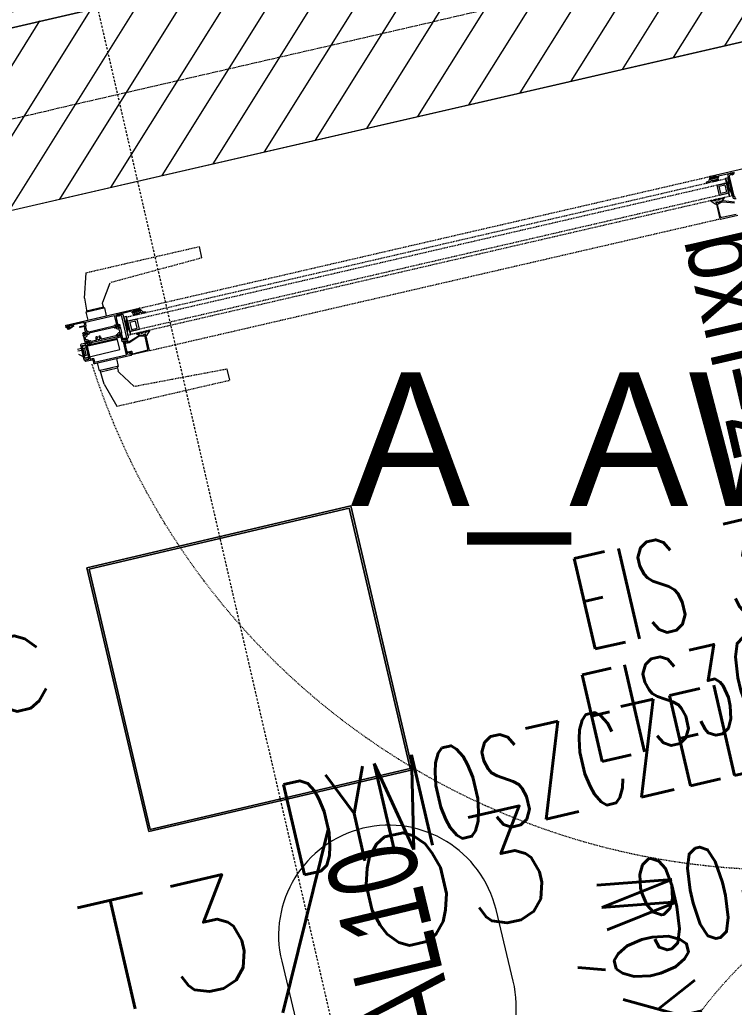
# Model space of a CAD drawing. Header units: millimetres. Extents: x 69081 to 158617, y -37521 to -9534.
# Tile 107 of 256: x 111709 to 111805, y -20181 to -20049. Entities that reach past the tile are written whole.
import ezdxf
from ezdxf.enums import TextEntityAlignment as Align
from ezdxf.lldxf.tags import DXFTag

# ---------------------------------------------------------------- set-up
doc = ezdxf.new("R2010")
doc.units = ezdxf.units.MM
for name, pattern in [('DO', [0.8, 0.6, -0.1, 0, -0.1]), ('DP', [0.5, 0.3, -0.2]), ('KRE-SR', [0.2, 0.12, -0.08])]:
    doc.linetypes.add(name, pattern=pattern)
for name, color, linetype in [('0_oświetlenie', 7, 'Continuous'), ('A-MEB', 8, 'Continuous'), ('A-OSI', 8, 'DO'), ('A-SCI', 7, 'Continuous'), ('AM DRZIW WEWN', 1, 'Continuous'), ('BA_drz', 7, 'Continuous'), ('BA_sym', 7, 'Continuous'), ('BA_txs', 2, 'Continuous'), ('E_Oświetlenie - Numer obwodu', 1, 'Continuous'), ('E_Oświetlenie - Opis', 4, 'Continuous'), ('JS_OLKA KONSTR', 231, 'Continuous'), ('JS_p.poż.', 240, 'Continuous'), ('R-----OP', 1, 'Continuous'), ('R-----WY', 1, 'Continuous'), ('RI-PROFILE', 8, 'Continuous')]:
    doc.layers.add(name, color=color, linetype=linetype)
doc.layers.add('OPIS', color=7, linetype='Continuous', lineweight=25)
doc.layers.get('R-----WY').off()
doc.styles.add('BIKTS', font='bikromsw.shx', dxfattribs={"width": 0.85})
doc.styles.add('ROMANS', font='romans.shx', dxfattribs={"height": 1})
doc.styles.add('SIMPLEX', font='simplex', dxfattribs={"width": 0.85})
doc.styles.add('TableTextStyle', font='txt')
doc.styles.add('WYM--ROMANSSHX-08', font='ROMANS.SHX', dxfattribs={"width": 0.8})
tags = doc.linetypes.add('KRE-DR', pattern=[0.1, 0.06, -0.04]).pattern_tags.tags
tags[6:7] = [DXFTag(74, 4), DXFTag(75, 0), DXFTag(340, '0'), DXFTag(46, 1.0), DXFTag(50, 0.0), DXFTag(44, 0.0), DXFTag(45, 0.0)]
tags[4:5] = [DXFTag(74, 4), DXFTag(75, 0), DXFTag(340, '0'), DXFTag(46, 1.0), DXFTag(50, 0.0), DXFTag(44, 0.0), DXFTag(45, 0.0)]

# ---------------------------------------------------------------- blocks, each defined once
blk = doc.blocks.new('PDKŁ')
for p, q in [((3.9, 12.5), (0, -12.5)), ((0, 12.5), (3.9, -12.5))]:
    blk.add_line(p, q)
blk.add_lwpolyline([(3.9, 12.5), (3.9, -12.5), (0, -12.5), (0, 12.5), (3.9, 12.5)])
blk = doc.blocks.new('drzwi90+50')
at = {"layer": 'RI-PROFILE', "linetype": 'KRE-SR'}
for p, q in [((-8.08, -10.78), (-8.08, -93.57)), ((-7.48, -93.57), (-7.48, -10.78)), ((-12.62, -12.67), (-12.62, -91.67)), ((-6.72, -91.67), (-6.72, -12.67)), ((-18.9, -97.57), (-18.9, -81.94)), ((-17.37, -81.94), (-16.85, -94.68)), ((-2.01, -81.94), (-2.49, -94.68)), ((-0.44, -97.56), (-0.44, -81.94))]:
    blk.add_line(p, q, dxfattribs=at)
at = {"layer": 'RI-PROFILE', "linetype": 'KRE-DR'}
for p, q in [((-18.9, -81.94), (-17.37, -81.94)), ((-0.44, -81.94), (-2.01, -81.94)), ((-14.52, -96.25), (-16.85, -94.68)), ((-4.82, -96.25), (-2.49, -94.68)), ((-13.72, -96.3), (-14.35, -96.32)), ((-13.72, -96.3), (-14.35, -96.32)), ((-13.9, -98.64), (-13.9, -96.3)), ((-13.9, -98.64), (-13.9, -96.3)), ((-12.62, -96.17), (-13.72, -96.17)), ((-13.72, -96.17), (-13.72, -96.3)), ((-13.72, -96.3), (-13.72, -98.65)), ((-6.72, -96.17), (-5.62, -96.17)), ((-5.62, -96.17), (-5.62, -96.3)), ((-5.62, -96.3), (-4.99, -96.32)), ((-5.62, -96.3), (-4.99, -96.32)), ((-5.62, -96.3), (-5.62, -98.65)), ((-5.44, -98.64), (-5.44, -96.3)), ((-5.44, -98.64), (-5.44, -96.3)), ((-15.62, -98.54), (-18.9, -97.57)), ((-13.72, -97.02), (-13.72, -97.92)), ((-3.72, -98.54), (-0.44, -97.56)), ((-15.62, -98.54), (-13.72, -98.65)), ((-15.62, -98.54), (-13.72, -98.65)), ((-13.72, -98.65), (-13.72, -98.77)), ((-13.72, -98.77), (-12.62, -98.77)), ((-5.62, -98.77), (-6.72, -98.77)), ((-3.72, -98.54), (-5.62, -98.65)), ((-3.72, -98.54), (-5.62, -98.65)), ((-5.62, -98.65), (-5.62, -98.77))]:
    blk.add_line(p, q, dxfattribs=at)
at = {"layer": 'RI-PROFILE'}
for p, q in [((-8.08, -93.57), (-7.48, -93.57)), ((-10.16, -95.47), (-10.16, -99.72)), ((-10.9, -101.02), (-11.34, -100.47)), ((-10.16, -99.72), (-11.31, -99.72)), ((-11.31, -99.72), (-11.31, -100.27)), ((-10.33, -100.27), (-11.25, -100.27)), ((-11.07, -100.47), (-11.07, -100.47)), ((-10.51, -100.47), (-10.51, -101.02)), ((-10.51, -100.47), (-10.51, -100.47)), ((-10.26, -100.27), (-10.26, -99.72)), ((-10.24, -100.47), (-10.24, -101.02))]:
    blk.add_line(p, q, dxfattribs=at)
for points in [[(-6.72, -2.57), (-6.72, -12.67, -0.414214), (-6.77, -12.72), (-7.05, -12.72, -0.414214), (-7.1, -12.67), (-7.1, -12.51, -0.99805), (-7.02, -12.51), (-7.02, -12.6), (-6.91, -12.6, 0.414214), (-6.86, -12.55), (-6.86, -11.89, 0.414214), (-6.91, -11.84), (-7.02, -11.84), (-7.02, -11.84), (-7.02, -11.93, -0.998176), (-7.1, -11.93), (-7.1, -11.66, -1.000716), (-7.02, -11.66), (-7.02, -11.72), (-6.95, -11.72, 0.414214), (-6.9, -11.67), (-6.9, -11.62), (-6.89, -11.62), (-6.9, -9.6, 0.412055), (-6.92, -9.58), (-7.02, -9.58), (-7.02, -9.64), (-7.1, -9.64), (-7.1, -9.6, -0.43156), (-6.97, -9.48, 0.43156), (-6.92, -9.43), (-6.92, -9.42, 0.414214)], [(-10.82, -10.29), (-10.3, -11.77), (-10.3, -12.01), (-10.36, -12.24), (-10.44, -12.53), (-10.3, -12.53), (-10.3, -12.67, -0.418945), (-10.35, -12.72), (-12.57, -12.72, -0.414214), (-12.62, -12.67), (-12.62, -10.27, -0.414214)], [(-12.49, -10.45), (-12.47, -12.42, 0.405463), (-12.33, -12.57), (-10.62, -12.59, 0.287858), (-10.57, -12.56), (-10.42, -11.99), (-10.42, -11.8), (-10.94, -10.32)], [(-10.27, -9.99, 0.31307), (-10.03, -10.16), (-7.3, -10.16, 0.342952), (-7.07, -9.99), (-7.01, -9.85, 0.638068), (-7.03, -9.83), (-7.11, -9.83, -1.146176), (-7.11, -9.73), (-7, -9.73), (-7, -9.68), (-7, -9.64), (-6.95, -9.64), (-6.91, -9.64), (-6.91, -9.68), (-6.91, -9.91), (-6.91, -9.95), (-6.92, -9.98), (-6.99, -10.24, -0.351665), (-7.18, -10.39), (-10.15, -10.39, -0.362129), (-10.35, -10.24), (-10.42, -9.98)], [(-7.13, -12.29, 0.855905), (-6.99, -12.29), (-6.99, -12.17, 0.885646), (-7.13, -12.17), (-7.13, -12.29)], [(-7.13, -92.06, -0.855905), (-6.99, -92.06), (-6.99, -92.18, -0.885646), (-7.13, -92.18), (-7.13, -92.06)], [(-8.43, -94.92), (-8.6, -95.01), (-8.64, -95.01), (-8.71, -94.75, 0.340697), (-8.76, -94.72), (-9.36, -94.72, 0.340697), (-9.4, -94.75), (-9.47, -95.01), (-9.52, -95.01), (-9.68, -94.92), (-9.68, -94.92), (-9.68, -94.92), (-9.68, -94.92), (-9.68, -94.92), (-9.68, -94.92), (-9.68, -94.92), (-9.68, -94.92), (-9.68, -94.92), (-9.68, -94.92), (-9.68, -94.92), (-9.68, -94.92), (-9.68, -94.92), (-9.68, -94.92), (-9.68, -94.92), (-9.68, -94.92), (-9.68, -94.92), (-9.68, -94.92), (-9.68, -94.92), (-9.68, -94.92), (-9.68, -94.92), (-9.68, -94.92), (-9.68, -94.92), (-9.68, -94.92), (-9.68, -94.92), (-9.68, -94.92), (-9.68, -94.92), (-9.68, -94.92), (-9.68, -94.92), (-9.68, -94.92), (-9.68, -94.92), (-9.68, -94.92), (-9.68, -94.92), (-9.68, -94.92), (-9.68, -94.92), (-9.68, -94.92), (-9.68, -94.92), (-9.68, -94.92), (-9.68, -94.92), (-9.69, -94.92), (-9.69, -94.92), (-9.69, -94.92), (-9.69, -94.92), (-9.69, -94.92), (-9.69, -94.92), (-9.69, -94.92), (-9.69, -94.92), (-9.69, -94.92), (-9.69, -94.92), (-9.69, -94.92), (-9.69, -94.92), (-9.73, -94.92, 0.440048), (-9.76, -94.95), (-9.76, -95.06, 0.443383), (-9.73, -95.08), (-9.71, -95.08, -1.657677), (-9.71, -95.19), (-9.73, -95.19, 0.44283), (-9.76, -95.21), (-9.76, -95.32, 0.459063), (-9.73, -95.35), (-9.68, -95.35), (-9.53, -95.26, -0.13166), (-9.51, -95.25), (-9.5, -95.25, 0.340635), (-9.29, -95.09), (-9.24, -94.92), (-8.87, -94.92), (-8.83, -95.09, 0.340635), (-8.61, -95.25), (-8.6, -95.25, -0.13166), (-8.58, -95.26), (-8.43, -95.35), (-8.38, -95.35, 0.414214), (-8.36, -95.32), (-8.36, -95.21, 0.414214), (-8.38, -95.19), (-8.4, -95.19, -1.657677), (-8.41, -95.08), (-8.38, -95.08, 0.414214), (-8.36, -95.06), (-8.36, -94.95, 0.414214), (-8.38, -94.92), (-8.42, -94.92), (-8.43, -94.92), (-8.43, -94.92), (-8.43, -94.92), (-8.43, -94.92), (-8.43, -94.92), (-8.43, -94.92), (-8.43, -94.92), (-8.43, -94.92), (-8.43, -94.92), (-8.43, -94.92), (-8.43, -94.92), (-8.43, -94.92), (-8.43, -94.92), (-8.43, -94.92), (-8.43, -94.92), (-8.43, -94.92), (-8.43, -94.92), (-8.43, -94.92)], [(-7.46, -99.19, -0.414214), (-7.41, -99.14), (-6.9, -99.14), (-6.9, -95.15), (-8.18, -95.15), (-8.18, -95.35, -0.333915), (-8.31, -95.52), (-8.31, -99.01, -0.33369), (-8.18, -99.19), (-8.18, -99.24), (-8.18, -99.24), (-8.1, -99.24), (-7.46, -99.24), (-7.46, -99.19), (-7.46, -99.19)]]:
    blk.add_lwpolyline(points, format="xyb", dxfattribs=at)
at = {"layer": 'RI-PROFILE', "linetype": 'KRE-DR'}
for points in [[(-9.92, -12.21), (-9.91, -12.3, -1), (-9.98, -12.37, -0.221584), (-10, -12.34), (-10.03, -12.25), (-10.05, -12.18), (-10.06, -12.17), (-10.08, -12.18, 0.175319), (-9.94, -12.64), (-9.91, -12.75), (-9.91, -12.8, -1), (-9.96, -12.88, -0.317302), (-10, -12.84), (-10.01, -12.77), (-10.04, -12.69), (-10.05, -12.68), (-10.06, -12.68), (-10.07, -12.68, 0.074745), (-9.91, -13.31, -1), (-9.96, -13.38, -0.20561), (-9.98, -13.36, 0.095737), (-10.48, -12.92, -0.250819), (-10.55, -12.72), (-10.3, -12.72), (-10.3, -12.49), (-10.3, -12.44), (-10.41, -12.44), (-10.4, -12.38), (-10.31, -12.01, -0.13918), (-10.03, -11.56, -0.962884), (-9.95, -11.65, 0.084626), (-10, -11.84, 0.323058), (-9.97, -12.05), (-9.95, -12.11), (-9.95, -12.12, -0.058863)], [(-7.3, -12.71), (-7.3, -12.52, 0.414214), (-7.32, -12.5), (-7.46, -12.5, -0.414214), (-7.48, -12.48), (-7.48, -12.4, -0.414214), (-7.46, -12.38), (-7.32, -12.38, 0.414214), (-7.3, -12.36), (-7.3, -12.3, 0.414214), (-7.32, -12.28), (-7.46, -12.28, -0.414214), (-7.48, -12.26), (-7.48, -12.18, -0.414214), (-7.46, -12.16), (-7.32, -12.16, 0.414214), (-7.3, -12.14), (-7.3, -12.08, 0.414214), (-7.32, -12.06), (-7.46, -12.06, -0.414208), (-7.48, -12.04), (-7.48, -11.96, -0.414219), (-7.46, -11.94), (-7.32, -11.94, 0.414214), (-7.3, -11.92), (-7.3, -11.86, 0.414214), (-7.32, -11.84), (-7.46, -11.84, -0.413901), (-7.48, -11.82), (-7.48, -11.74, -0.410424), (-7.46, -11.72), (-7.1, -11.72), (-7.1, -11.97), (-7.1, -11.97), (-7.01, -11.97), (-6.98, -11.92, -0.392584), (-6.95, -11.92), (-6.86, -12), (-6.86, -12.44), (-6.95, -12.53, -0.342583), (-6.98, -12.52), (-7.01, -12.47), (-7.1, -12.47), (-7.1, -12.74), (-6.88, -12.74), (-6.91, -12.84), (-7.26, -13.01, 0.146205), (-7.33, -13.14), (-7.35, -13.21), (-7.38, -13.37), (-7.39, -13.43, -0.694648), (-7.48, -13.39), (-7.48, -13.23), (-7.47, -13.12, -0.091297), (-7.39, -12.85), (-7.31, -12.75, 0.148233)]]:
    blk.add_lwpolyline(points, format="xyb", close=True, dxfattribs=at)
at = {"layer": 'RI-PROFILE', "linetype": 'KRE-SR'}
blk.add_lwpolyline([(-9.48, -10.78), (-9.48, -93.57), (-9.88, -93.57), (-9.88, -10.78)], dxfattribs=at)
at = {"layer": 'RI-PROFILE'}
for points in [[(-9.48, -12.08), (-8.08, -12.08), (-8.08, -10.78), (-9.48, -10.78)], [(-8.28, -11.03), (-9.28, -11.03), (-9.28, -11.83), (-8.28, -11.83)], [(-9.48, -92.27), (-8.08, -92.27), (-8.08, -93.57), (-9.48, -93.57)], [(-8.28, -93.32), (-9.28, -93.32), (-9.28, -92.52), (-8.28, -92.52)]]:
    blk.add_lwpolyline(points, close=True, dxfattribs=at)
for points in [[(-9.92, -92.13), (-9.91, -92.05, 1), (-9.98, -91.97, 0.221584), (-10, -92), (-10.03, -92.09), (-10.05, -92.16), (-10.06, -92.17), (-10.08, -92.17, -0.175319), (-9.94, -91.7), (-9.91, -91.59), (-9.91, -91.54, 1), (-9.96, -91.46, 0.317302), (-10, -91.5), (-10.01, -91.57), (-10.04, -91.65), (-10.05, -91.66), (-10.06, -91.66), (-10.07, -91.67, -0.074745), (-9.91, -91.03, 1), (-9.96, -90.97, 0.20561), (-9.98, -90.98, -0.095737), (-10.48, -91.43, 0.250819), (-10.55, -91.62), (-10.3, -91.62), (-10.3, -91.86), (-10.3, -91.9), (-10.41, -91.9), (-10.4, -91.97), (-10.31, -92.33, 0.13918), (-10.03, -92.78, 0.962884), (-9.95, -92.69, -0.084626), (-10, -92.5, -0.323058), (-9.97, -92.29), (-9.95, -92.24), (-9.95, -92.22, 0.058863)], [(-7.3, -91.64), (-7.3, -91.82, -0.414214), (-7.32, -91.84), (-7.46, -91.84, 0.414214), (-7.48, -91.86), (-7.48, -91.94, 0.414214), (-7.46, -91.96), (-7.32, -91.96, -0.414214), (-7.3, -91.98), (-7.3, -92.04, -0.414214), (-7.32, -92.06), (-7.46, -92.06, 0.414214), (-7.48, -92.08), (-7.48, -92.16, 0.414214), (-7.46, -92.18), (-7.32, -92.18, -0.414214), (-7.3, -92.2), (-7.3, -92.26, -0.414214), (-7.32, -92.28), (-7.46, -92.28, 0.414208), (-7.48, -92.3), (-7.48, -92.38, 0.414219), (-7.46, -92.4), (-7.32, -92.4, -0.414214), (-7.3, -92.42), (-7.3, -92.48, -0.414214), (-7.32, -92.5), (-7.46, -92.5, 0.413901), (-7.48, -92.52), (-7.48, -92.6, 0.410424), (-7.46, -92.62), (-7.1, -92.62), (-7.1, -92.37), (-7.1, -92.37), (-7.01, -92.37), (-6.98, -92.42, 0.392584), (-6.95, -92.43), (-6.86, -92.34), (-6.86, -91.9), (-6.95, -91.82, 0.342583), (-6.98, -91.82), (-7.01, -91.87), (-7.1, -91.87), (-7.1, -91.6), (-6.88, -91.6), (-6.91, -91.51), (-7.26, -91.33, -0.146205), (-7.33, -91.2), (-7.35, -91.13), (-7.38, -90.97), (-7.39, -90.92, 0.694648), (-7.48, -90.95), (-7.48, -91.11), (-7.47, -91.22, 0.091297), (-7.39, -91.49), (-7.31, -91.59, -0.148233)], [(-10.62, -91.75, -0.287858), (-10.57, -91.78), (-10.42, -92.35), (-10.42, -92.55), (-10.94, -94.03), (-10.94, -94.49, 0.459407), (-10.88, -94.54, 0.329042), (-10.64, -94.27), (-10.72, -94.27, 0.256151), (-10.76, -94.29), (-10.76, -94.3, -0.632112), (-10.82, -94.27), (-10.82, -94.05), (-10.3, -92.57), (-10.3, -92.33), (-10.36, -92.1), (-10.44, -91.81), (-10.3, -91.81), (-10.3, -91.67, 0.418945), (-10.35, -91.62), (-12.57, -91.62, 0.414214), (-12.62, -91.67), (-12.62, -94.07, 0.414214), (-12.57, -94.12), (-12.49, -94.12, 0.287257), (-12.46, -94.11), (-12.44, -94.09, -0.267249), (-12.4, -94.07), (-12.22, -94.07), (-12.22, -94.22), (-12.23, -94.22), (-12.27, -94.32), (-12.18, -94.47), (-12.15, -94.47), (-12.15, -94.47), (-12.15, -94.47, 0.454319), (-12.1, -94.42), (-12.1, -94.07, 0.462511), (-12.23, -93.94), (-12.44, -93.94, -0.416568), (-12.49, -93.89), (-12.47, -91.92, -0.405463), (-12.33, -91.77)], [(-6.77, -101.82, 0.414214), (-6.72, -101.77), (-6.72, -91.67, 0.414214), (-6.77, -91.62), (-7.05, -91.62, 0.414214), (-7.1, -91.67), (-7.1, -91.83, 0.99805), (-7.02, -91.83), (-7.02, -91.74), (-6.91, -91.74, -0.414214), (-6.86, -91.79), (-6.86, -92.45, -0.414214), (-6.91, -92.5), (-7.02, -92.5), (-7.02, -92.5), (-7.02, -92.41, 0.998176), (-7.1, -92.41), (-7.1, -92.68, 1.000716), (-7.02, -92.68), (-7.02, -92.62), (-6.95, -92.62, -0.414214), (-6.9, -92.67), (-6.9, -92.72), (-6.89, -92.72), (-6.9, -94.74, -0.412055), (-6.92, -94.76), (-7.02, -94.76), (-7.02, -94.7), (-7.1, -94.7), (-7.1, -94.74, 0.43156), (-6.97, -94.86, -0.43156), (-6.92, -94.91), (-6.92, -94.92, -0.414214), (-6.97, -94.97), (-7.54, -94.97), (-7.57, -95), (-7.6, -94.97), (-7.69, -94.97), (-7.72, -95), (-7.75, -94.97), (-8.2, -94.97), (-8.2, -94.87, 0.268304), (-8.27, -94.73), (-8.3, -94.71, 0.250573), (-8.32, -94.71, -0.103677), (-8.52, -94.76, -0.205169), (-8.53, -94.76), (-8.57, -94.72, 0.197654), (-8.58, -94.72), (-8.69, -94.72, 0.536162), (-8.71, -94.75), (-8.6, -95, 1.096781), (-8.57, -94.99), (-8.4, -94.87, -0.606807), (-8.36, -94.9), (-8.36, -95.33, -0.414214), (-8.38, -95.35), (-8.43, -95.35, -0.131589), (-8.44, -95.34), (-8.57, -95.27), (-8.61, -95.27), (-8.61, -95.42, 0.198435), (-8.59, -95.46), (-8.49, -95.56), (-8.49, -98.97), (-8.59, -99.08, 0.198435), (-8.61, -99.11), (-8.61, -99.26), (-8.57, -99.26), (-8.44, -99.19, -0.131589), (-8.43, -99.19), (-8.38, -99.19, -0.414214), (-8.36, -99.21), (-8.36, -99.64, -0.606807), (-8.4, -99.66), (-8.57, -99.55, 1.096781), (-8.6, -99.53), (-8.71, -99.79, 0.536162), (-8.69, -99.81), (-8.58, -99.82, 0.197654), (-8.57, -99.81), (-8.53, -99.78, -0.205169), (-8.52, -99.77, -0.103677), (-8.32, -99.82, 0.250573), (-8.3, -99.82), (-8.27, -99.8, 0.268304), (-8.2, -99.66), (-8.2, -99.42), (-7.75, -99.42), (-7.72, -99.39), (-7.69, -99.42), (-7.6, -99.42), (-7.57, -99.39), (-7.54, -99.42), (-7.46, -99.42), (-7.46, -99.97, 0.414214), (-7.41, -100.02), (-7.35, -100.02, 0.414165), (-7.3, -99.97), (-7.3, -99.37), (-7.3, -99.37), (-7.3, -99.37), (-7.3, -99.37), (-7.3, -99.36), (-7.3, -99.36), (-7.3, -99.36), (-7.29, -99.36), (-7.29, -99.36), (-7.29, -99.36), (-7.29, -99.36), (-7.29, -99.35), (-7.29, -99.35), (-7.29, -99.35), (-7.29, -99.35), (-7.29, -99.35), (-7.29, -99.35), (-7.29, -99.35), (-7.29, -99.34), (-7.29, -99.34), (-7.29, -99.34), (-7.28, -99.34), (-7.28, -99.34), (-7.28, -99.34), (-7.28, -99.34), (-7.28, -99.33), (-7.28, -99.33), (-7.28, -99.33), (-7.28, -99.33), (-7.28, -99.33), (-7.27, -99.33), (-7.27, -99.33), (-7.27, -99.33), (-7.27, -99.33), (-7.27, -99.33), (-7.27, -99.33), (-7.27, -99.33), (-7.26, -99.32), (-7.26, -99.32), (-7.26, -99.32), (-7.26, -99.32), (-7.26, -99.32), (-7.26, -99.32), (-7.25, -99.32), (-7.25, -99.32), (-7.25, -99.32), (-7.25, -99.32), (-7.25, -99.32), (-7.25, -99.32), (-7.25, -99.32), (-7.25, -99.32), (-6.95, -99.32, -0.414214), (-6.9, -99.37), (-6.9, -100.77, -0.414214), (-6.95, -100.82), (-7.05, -100.82, 0.414214), (-7.1, -100.87), (-7.1, -101.03, 0.998203), (-7.02, -101.03), (-7.02, -100.94), (-6.91, -100.94, -0.414214), (-6.86, -100.99), (-6.86, -101.65, -0.414214), (-6.91, -101.7), (-7.02, -101.7), (-7.02, -101.61), (-7.1, -101.61), (-7.1, -101.77, 0.414214), (-7.05, -101.82)], [(-9.28, -97.82, 0.112813), (-9.34, -97.77), (-9.32, -97.75, 0.272961), (-9.53, -97.75), (-9.51, -97.77, 0.14588), (-9.58, -97.84), (-9.6, -97.82, 0.273255), (-9.6, -98.02), (-9.58, -98, 0.14598), (-9.51, -98.08), (-9.53, -98.09, 0.272863), (-9.32, -98.09), (-9.34, -98.08, 0.112856), (-9.28, -98.02, -0.386415), (-9.26, -98.02), (-9.21, -98.04, -0.530912), (-9.2, -98.21, -0.263412), (-9.56, -98.26, 0.527237), (-9.63, -98.31), (-9.63, -98.97), (-9.52, -99.08, -0.198435), (-9.51, -99.11), (-9.51, -99.26), (-9.55, -99.26), (-9.67, -99.19, 0.131589), (-9.68, -99.19), (-9.74, -99.19, 0.414214), (-9.76, -99.21), (-9.76, -99.64, 0.606807), (-9.71, -99.66), (-9.54, -99.55, -0.629353), (-9.51, -99.53), (-9.4, -99.79, -0.536162), (-9.42, -99.81), (-9.53, -99.82, -0.197654), (-9.55, -99.81), (-9.58, -99.78, 0.205169), (-9.59, -99.77, 0.106092), (-9.8, -99.82), (-10.74, -99.82), (-10.79, -99.77), (-10.84, -99.82), (-11.89, -99.82), (-11.89, -100.32, -0.414214), (-11.94, -100.37), (-12, -100.37, -0.414214), (-12.05, -100.32), (-12.05, -99.37, 0.414292), (-12.1, -99.32), (-12.47, -99.32, -0.414292), (-12.62, -99.17), (-12.62, -94.17, -0.414214), (-12.57, -94.12), (-12.26, -94.12), (-12.22, -94.19, -0.199244), (-12.22, -94.2), (-12.24, -94.27), (-12.44, -94.27), (-12.44, -94.57), (-11.55, -94.57), (-11.52, -94.6), (-11.49, -94.57), (-10.58, -94.57), (-10.58, -94.27), (-10.8, -94.27, -0.577388), (-10.82, -94.24), (-10.75, -94.12), (-10.58, -94.12, -0.414214), (-10.42, -94.28), (-10.42, -94.71), (-9.8, -94.71, 0.106121), (-9.59, -94.76, 0.205169), (-9.58, -94.76), (-9.55, -94.72, -0.197654), (-9.53, -94.72), (-9.42, -94.72, -0.536162), (-9.4, -94.75), (-9.51, -95, -0.626446), (-9.54, -94.98), (-9.71, -94.87, 0.606807), (-9.76, -94.9), (-9.76, -95.33, 0.414214), (-9.74, -95.35), (-9.68, -95.35, 0.131589), (-9.67, -95.34), (-9.55, -95.27), (-9.51, -95.27), (-9.51, -95.42, -0.198435), (-9.52, -95.46), (-9.63, -95.56), (-9.63, -97.53, 0.527301), (-9.56, -97.58, -0.263181), (-9.2, -97.63, -0.530303), (-9.21, -97.8), (-9.26, -97.82, -0.387107)], [(-7.01, -94.49, -0.638068), (-7.03, -94.52), (-7.1, -94.52, 1.146176), (-7.1, -94.62), (-6.99, -94.62), (-6.99, -94.66), (-6.99, -94.71), (-6.95, -94.71), (-6.9, -94.71), (-6.9, -94.66), (-6.9, -94.43), (-6.9, -94.39), (-6.91, -94.36), (-6.98, -94.1, 0.351665), (-7.18, -93.96), (-10.15, -93.96, 0.362129), (-10.34, -94.1), (-10.41, -94.36), (-10.42, -94.39), (-10.42, -94.43), (-10.42, -94.66, 0.99031), (-10.33, -94.66), (-10.33, -94.62), (-10.22, -94.62, 1.11146), (-10.22, -94.52), (-10.29, -94.52, -0.655905), (-10.31, -94.49), (-10.26, -94.35, -0.31307), (-10.03, -94.19), (-7.29, -94.19, -0.342952), (-7.06, -94.35)], [(-9.81, -95.52), (-9.81, -99.01, 0.33408), (-9.94, -99.19), (-9.94, -99.64), (-11.89, -99.64), (-11.89, -99.29, 0.414214), (-12.04, -99.14), (-12.44, -99.14), (-12.44, -94.75), (-10.65, -94.75), (-10.65, -94.79, 0.414214), (-10.55, -94.89), (-9.94, -94.89), (-9.94, -94.89), (-9.94, -95.35, 0.333959)], [(-9.76, -99.32), (-9.76, -99.21, -0.459063), (-9.73, -99.19), (-9.68, -99.19), (-9.53, -99.27, 0.13166), (-9.51, -99.28), (-9.5, -99.28, -0.340635), (-9.29, -99.44), (-9.24, -99.62), (-8.87, -99.62), (-8.83, -99.44, -0.340635), (-8.61, -99.28), (-8.6, -99.28, 0.13166), (-8.58, -99.27), (-8.43, -99.19), (-8.38, -99.19, -0.414214), (-8.36, -99.21), (-8.36, -99.32, -0.414214), (-8.38, -99.35), (-8.4, -99.35, 1.657677), (-8.41, -99.45), (-8.38, -99.45, -0.414214), (-8.36, -99.48), (-8.36, -99.59, -0.414214), (-8.38, -99.61), (-8.42, -99.61, -0.177104), (-8.43, -99.61), (-8.6, -99.52), (-8.64, -99.52), (-8.71, -99.78, -0.340697), (-8.76, -99.82), (-9.36, -99.82, -0.308868), (-9.4, -99.78), (-9.47, -99.52), (-9.52, -99.52), (-9.68, -99.61, 0.02896), (-9.69, -99.61), (-9.73, -99.61, -0.440048), (-9.76, -99.59), (-9.76, -99.48, -0.443383), (-9.73, -99.45), (-9.71, -99.45, 1.657677), (-9.71, -99.35), (-9.73, -99.35, -0.44283)], [(-9.79, -100.47), (-11.79, -100.47, -0.273495), (-11.87, -100.42), (-11.89, -100.37), (-11.89, -99.82), (-11.69, -99.82), (-11.69, -100.27), (-9.89, -100.27), (-9.89, -99.82), (-9.69, -99.82), (-9.69, -100.37, -0.38842)], [(-7.03, -101.59, 0.767684), (-7.1, -101.61), (-7.1, -101.62, -0.085146), (-7.1, -101.63, -0.196823), (-7.16, -101.68, -0.478694), (-7.3, -101.61), (-7.3, -101.42), (-7.3, -101.42, -0.174661), (-7.27, -101.35), (-7.26, -101.34), (-7.24, -101.3), (-7.23, -101.3), (-7.2, -101.19, 0.068397), (-7.2, -101.12), (-7.2, -101.11, -0.170232), (-7.15, -100.98, -0.665595), (-7.1, -101), (-7.1, -101.03, 0.766536), (-7.03, -101.05), (-7, -101.01, -0.60612), (-6.95, -101.01), (-6.91, -101.1), (-6.9, -101.12), (-6.9, -101.52), (-6.91, -101.54), (-6.95, -101.63, -0.606131), (-7, -101.64)], [(-7.14, -101.33), (-7.23, -101.4, 0.18506), (-7.25, -101.46), (-7.24, -101.59), (-7.23, -101.61), (-7.21, -101.62), (-7.19, -101.61), (-7.18, -101.59), (-7.18, -101.58), (-7.18, -101.56), (-7.16, -101.53), (-7.11, -101.5), (-7.07, -101.48), (-7.04, -101.47, 0.433179), (-7.02, -101.33, 0.420657), (-7.14, -101.33, -1.025064)]]:
    blk.add_lwpolyline(points, format="xyb", close=True, dxfattribs=at)
for points in [[(-11.56, -100.27), (-11.56, -95.47), (-10.01, -95.47), (-10.01, -100.27)], [(-11.25, -100.27), (-11.25, -100.02), (-10.33, -100.02), (-10.33, -100.27)]]:
    blk.add_lwpolyline(points, dxfattribs=at)
at = {"layer": 'RI-PROFILE', "linetype": 'KRE-DR'}
for points in [[(-13.72, -96.17), (-13.72, -96.3), (-13.72, -98.65), (-13.72, -98.77), (-12.62, -98.77), (-12.62, -96.17)], [(-5.62, -96.3), (-5.62, -98.65), (-5.62, -98.77), (-6.72, -98.77), (-6.72, -96.17), (-5.62, -96.17)]]:
    blk.add_lwpolyline(points, close=True, dxfattribs=at)
at = {"layer": 'RI-PROFILE', "linetype": 'KRE-SR'}
for centre, radius, start, end in [((-159.96, -2.16), 57.47, 277.5863, 0.1469), ((-4.64, -2.01), 97.86, 180, 265.3222)]:
    blk.add_arc(centre, radius, start, end, dxfattribs=at)
at = {"layer": 'RI-PROFILE', "linetype": 'KRE-DR'}
for centre, start, end in [((-14.36, -96.11), 220.1536, 271.2938), ((-14.36, -96.11), 220.1536, 271.2938), ((-4.99, -96.11), 268.7062, 319.8464)]:
    blk.add_arc(centre, 0.213, start, end, dxfattribs=at)
at = {"layer": 'RI-PROFILE'}
for p in [(-7, -9.73), (-6.91, -9.64), (-9.88, -10.77), (-8.68, -10.77), (-7.48, -10.77), (-10.3, -12.72), (-10.3, -12.72), (-7.1, -11.97), (-7.1, -12.72), (-7.1, -12.74), (-6.86, -12.22), (-6.72, -12.72), (-10.3, -91.62), (-10.3, -91.62), (-7.1, -91.6), (-7.1, -91.62), (-7.1, -92.37), (-6.86, -92.12), (-6.72, -91.62), (-12.62, -94.12), (-12.62, -94.12), (-9.88, -93.57), (-8.68, -93.57), (-7.48, -93.57), (-10.33, -94.62), (-6.99, -94.62), (-6.9, -94.71), (-6.86, -101.32)]:
    blk.add_point(p, dxfattribs=at)
at = {"layer": 'RI-PROFILE', "extrusion": (0, 0, -1), "xscale": 0.09999999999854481, "yscale": 0.09999999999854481, "zscale": -0.09999999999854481, "rotation": 270}
blk.add_blockref('PDKŁ', (8.67, -10.39), dxfattribs=at)
at = {"layer": 'RI-PROFILE', "xscale": 0.09999999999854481, "yscale": 0.09999999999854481, "zscale": 0.09999999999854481, "rotation": 90}
blk.add_blockref('PDKŁ', (-8.66, -93.96), dxfattribs=at)
blk = doc.blocks.new('osie')
at = {"layer": 'A-OSI'}
blk.add_line((16835.61, -43082.55), (18835.02, -42620.95), dxfattribs=at)
blk = doc.blocks.new('A$C04435ce7')
at = {"layer": 'OPIS', "insert": (1157.14, 1095.58), "char_height": 10, "width": 174.3659, "attachment_point": 3, "rotation": 283, "style": 'WYM--ROMANSSHX-08'}
blk.add_mtext('{\\fArial|b0|i0|c238|p34;bxh=24x24cm, spód +10.05m}', dxfattribs=at)
blk = doc.blocks.new('symdrz')
blk.add_lwpolyline([(-10, -30, -1), (-10, 30), (10, 30, -1), (10, -30)], format="xyb", close=True)
at = {"style": 'BIKTS', "width": 0.8}
blk.add_attdef('SZERDRZ', text='', height=25, dxfattribs=at).set_placement((77.15, 8.8), align=Align.CENTER)
blk.add_attdef('SYMDRZ', text='', height=25, dxfattribs=at).set_placement((0, 0), align=Align.MIDDLE)
blk.add_attdef('WYSDRZ', text='', height=25, dxfattribs=at).set_placement((77.15, -9.49), align=Align.TOP_CENTER)
blk = doc.blocks.new('PRZEKROJE')
at = {"layer": 'R-----OP', "color": 121, "linetype": 'DP'}
blk.add_line((18791.92, -35480.04), (18450.15, -33999.67), dxfattribs=at)
blk = doc.blocks.new('opis lamp')
at = {"layer": 'E_Oświetlenie - Numer obwodu', "style": 'SIMPLEX'}
blk.add_attdef('OBWÓD', text='', height=15, dxfattribs=at).set_placement((-9.46, -1.18), align=Align.CENTER)
at = {"layer": 'E_Oświetlenie - Opis', "style": 'SIMPLEX'}
blk.add_attdef('OPIS1', (55.72, 42.77), '', height=15, dxfattribs=at)

msp = doc.modelspace()

# ---------------------------------------------------------------- hatches: boundary and pattern name
at = {"layer": 'JS_p.poż.'}
h = msp.add_hatch(dxfattribs=at)
h.set_pattern_fill('ANSI31', color=256, scale=40, angle=13, style=0)
h.set_pattern_definition([(58, (87990.9954, -11634.6225), (-4.2402405, 2.6495963), [])])
h.paths.add_polyline_path([(111810.5438, -20050.4733), (111828.5299, -20021.6896), (111171.8044, -20173.3066), (111177.2033, -20196.6915)])

# ---------------------------------------------------------------- linework, layer by layer
at = {"layer": '0_oświetlenie'}
for points in [[(111717.9494, -20122.3441, 0), (111753.4845, -20114.0101, 0)], [(111753.4845, -20114.0101, 0), (111717.9494, -20122.3441, 0)], [(111753.4845, -20114.0101, 0), (111717.9494, -20122.3441, 0)], [(111717.9494, -20122.3441, 0), (111753.4845, -20114.0101, 0)], [(111753.297, -20114.3109, 0), (111718.2501, -20122.5316, 0)], [(111718.2501, -20122.5316, 0), (111753.297, -20114.3109, 0)], [(111761.5158, -20149.3597, 0), (111753.297, -20114.3109, 0)], [(111753.297, -20114.3109, 0), (111761.5158, -20149.3597, 0)], [(111753.4845, -20114.0101, 0), (111761.8165, -20149.5472, 0)], [(111761.8165, -20149.5472, 0), (111753.4845, -20114.0101, 0)], [(111761.8165, -20149.5472, 0), (111753.4845, -20114.0101, 0)], [(111753.4845, -20114.0101, 0), (111761.8165, -20149.5472, 0)], [(111726.2814, -20157.8812, 0), (111717.9494, -20122.3441, 0)], [(111717.9494, -20122.3441, 0), (111726.2814, -20157.8812, 0)], [(111717.9494, -20122.3441, 0), (111726.2814, -20157.8812, 0)], [(111726.2814, -20157.8812, 0), (111717.9494, -20122.3441, 0)], [(111718.2501, -20122.5316, 0), (111726.4689, -20157.5804, 0)], [(111726.4689, -20157.5804, 0), (111718.2501, -20122.5316, 0)], [(111726.4689, -20157.5804, 0), (111761.5158, -20149.3597, 0)], [(111761.5158, -20149.3597, 0), (111726.4689, -20157.5804, 0)], [(111761.8165, -20149.5472, 0), (111726.2814, -20157.8812, 0)], [(111726.2814, -20157.8812, 0), (111761.8165, -20149.5472, 0)], [(111726.2814, -20157.8812, 0), (111761.8165, -20149.5472, 0)], [(111761.8165, -20149.5472, 0), (111726.2814, -20157.8812, 0)]]:
    msp.add_polyline3d(points, dxfattribs=at)
at = {"layer": 'A-MEB'}
for points in [[(111805.145, -20027.0884), (111795.0222, -19983.2418), (111681.0209, -20009.561), (111691.1437, -20053.4077)], [(111805.145, -20027.0884), (111804.6951, -20025.1397), (111690.6938, -20051.4589), (111691.1437, -20053.4077)]]:
    msp.add_lwpolyline(points, close=True, dxfattribs=at)
at = {"layer": 'A-SCI', "color": 4}
for p, q in [((111195.1893, -20167.9078), (111805.145, -20027.0884)), ((111195.1893, -20167.9078), (111805.145, -20027.0884)), ((111200.5881, -20191.2927), (111810.5438, -20050.4733))]:
    msp.add_line(p, q, dxfattribs=at)
for points in [[(111176.2934, -20086.0607), (111195.1893, -20167.9078), (111805.145, -20027.0884)], [(111805.145, -20027.0884), (111195.1893, -20167.9078)], [(111805.145, -20027.0884), (111195.1893, -20167.9078)], [(111805.145, -20027.0884), (111195.1893, -20167.9078)], [(111200.5881, -20191.2927), (111810.5438, -20050.4733)]]:
    msp.add_lwpolyline(points, dxfattribs=at)

# ---------------------------------------------------------------- block references
at = {"layer": '0_oświetlenie'}
ref = msp.add_blockref('opis lamp', (111722.8783, -20153.4129, 1), dxfattribs=dict(at, rotation=13.00000000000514))
ref.add_attrib('OBWÓD', 'T3/O3', dxfattribs={"layer": 'E_Oświetlenie - Numer obwodu', "height": 15, "rotation": 13, "style": 'SIMPLEX'}).set_placement((111750.7581, -20175.68, 1), align=Align.CENTER)
ref.add_attrib('OPIS1', 'c', (111703.5256, -20142.8391, 1), dxfattribs={"layer": 'E_Oświetlenie - Opis', "height": 15, "rotation": 13, "style": 'SIMPLEX'})
at = {"layer": 'A-SCI', "color": 4}
msp.add_blockref('osie', (94084.5456, 22838.835), dxfattribs=at)
at = {"layer": 'AM DRZIW WEWN'}
ref = msp.add_blockref('symdrz', (111759.7863, -20176.6822), dxfattribs=dict(at, xscale=-0.4950000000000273, yscale=0.4950000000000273, zscale=0.4950000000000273, rotation=103.5600222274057))
ref.add_attrib('Symdrz', 'DAL10', dxfattribs={"layer": 'BA_sym', "height": 12, "rotation": 103.560022, "style": 'BIKTS', "width": 0.7}).set_placement((111759.7863, -20176.6822), align=Align.MIDDLE_CENTER)
at = {"layer": 'BA_drz', "xscale": -1, "rotation": 283.0000000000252}
msp.add_blockref('drzwi90+50', (111812.7933, -20060.217), dxfattribs=at)
at = {"layer": 'JS_OLKA KONSTR'}
msp.add_blockref('A$C04435ce7', (110684.0499, -21314.9635), dxfattribs=at)
at = {"layer": 'R-----WY'}
msp.add_blockref('PRZEKROJE', (93259.4635, 13995.1786), dxfattribs=at)

# ---------------------------------------------------------------- texts
at = {"layer": '0_oświetlenie', "style": 'TableTextStyle'}
msp.add_text('A_AW', height=18, dxfattribs=at).set_placement((111753.4854, -20114.0103))
at = {"layer": 'BA_txs', "insert": (111831.4892, -20187.0326), "char_height": 12.5, "width": 211.406726, "attachment_point": 9, "rotation": 13, "style": 'ROMANS'}
msp.add_mtext('\\pxse0.96;{\\W0.6;\\C1;EIS 30\\PDYMOSZCZELNE\\P90+50\\P230}', dxfattribs=at)
at = {"layer": 'JS_p.poż.', "ltscale": 0.02, "attachment_point": 1, "style": 'ROMANS'}
for s, insert, char_height, width, rotation in [('{\\W0.6;EIS30}', (111783.4555, -20137.0298), 12, 188.462975, 13), ('{\\W0.6;OBUDOWA KLATKI SCHODOWEJ REI 60 (\\fArial|b0|i0|c238|p34;\\W1;§\\fMS Shell Dlg 2|b0|i0|c238|p0;\\H0.70832x; \\Fromans|c238;\\H1.4118x;\\W0.6;245 warunków technicznych)}', (111858.4229, -20498.2495), 15, 377.271032, 103)]:
    msp.add_mtext(s, dxfattribs=dict(at, insert=insert, char_height=char_height, width=width, rotation=rotation))

doc.saveas('drawing.dxf')
